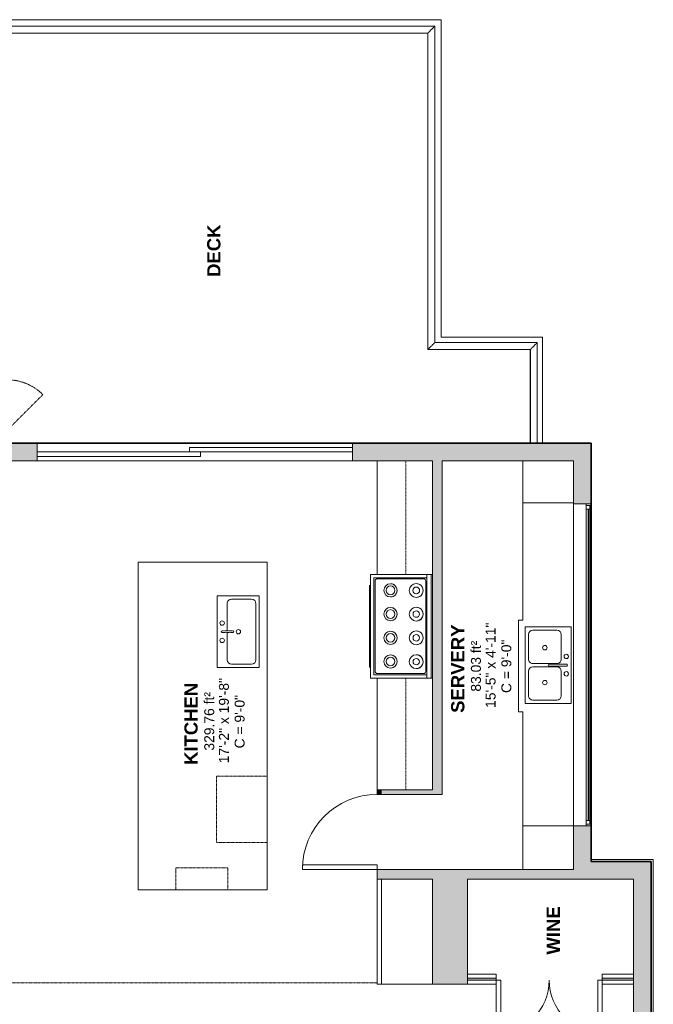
# Model space of a CAD drawing. Header units: inches. Extents: x 271 to 878, y -149 to 723.
# Tile 4 of 4: x 567 to 854, y 276 to 723. Entities that reach past the tile are written whole.
import ezdxf

# ---------------------------------------------------------------- set-up
doc = ezdxf.new("R2010")
doc.units = ezdxf.units.IN
doc.header["$MEASUREMENT"] = 0
doc.linetypes.add('Dash', pattern=[0.23622, 0.11811, -0.11811])
doc.linetypes.add('Overhead', pattern=[0.15625, 0.09375, -0.0625])
for name, color, linetype, lineweight in [('A-AREA', 32, 'Dash', 9), ('A-AREA-IDEN', 2, 'Continuous', 9), ('A-DETL', 90, 'Continuous', 9), ('A-DOOR', 31, 'Continuous', 9), ('A-EXTEERIOR SPACES', 90, 'Continuous', 9), ('A-FLOR', 192, 'Continuous', 9), ('A-FLOR-HRAL', 11, 'Continuous', 9), ('A-GENM', 13, 'Continuous', 9), ('A-GLAZ', 151, 'Continuous', 9), ('A-GLAZ-HDLN', 1, 'Dash', 18), ('A-OBJECTS', 90, 'Continuous', 9), ('A-WALL', 90, 'Continuous', 9), ('A-WALL-PATT', 111, 'Continuous', 9), ('P-SANR-FIXT', 6, 'Continuous', 9), ('P-SANR-FIXT-HDLN', 131, 'Dash', 9), ('Q-CASE', 31, 'Continuous', 9), ('Q-SPCQ', 2, 'Continuous', 9)]:
    doc.layers.add(name, color=color, linetype=linetype, lineweight=lineweight)
doc.styles.add('Arial', font='arial.ttf', dxfattribs={"height": 4.5})
doc.styles.add('Arial_B', font='arialbd.ttf', dxfattribs={"height": 6})

# ---------------------------------------------------------------- blocks, each defined once
blk = doc.blocks.new('Planitar-Fixed - Default 1-5591332-Main Floor')
at = {"layer": 'A-GLAZ', "lineweight": 18}
for p, q in [((-73, 4.51), (-72.25, 4.51)), ((-72.25, 4.51), (-73, 4.51)), ((-72.25, 4.51), (-72.25, 2.28)), ((-72.25, 2.28), (-72.25, 4.51)), ((72.25, 4.51), (72.25, 2.28)), ((72.96, 4.51), (72.25, 4.51)), ((73, 4.51), (72.25, 4.51)), ((72.25, 4.51), (72.25, 2.28)), ((-72.25, 4.01), (-70.52, 4.01)), ((-70.52, 4.01), (-72.25, 4.01)), ((-72.25, 4.01), (-72.25, 2.28)), ((-72.25, 2.28), (-70.52, 2.28)), ((-70.52, 4.01), (-70.52, 2.28)), ((-70.52, 2.28), (-70.52, 4.01)), ((70.52, 4.01), (70.52, 2.28)), ((72.25, 4.01), (70.52, 4.01)), ((72.25, 4.01), (70.52, 4.01)), ((70.52, 4.01), (70.52, 2.28)), ((70.52, 2.28), (72.25, 2.28)), ((72.25, 2.28), (72.25, 4.01)), ((-73, -3.49), (-71.74, -3.49)), ((73, -3.49), (71.74, -3.49))]:
    blk.add_line(p, q, dxfattribs=at)
at = {"layer": 'A-GLAZ'}
for p, q in [((-72.25, 4.51), (72.25, 4.51)), ((73, 2.28), (-73, 2.28)), ((-73, 2.28), (-73, -3.49)), ((-70.52, 4.01), (70.52, 4.01)), ((73, -3.48), (73, 2.28)), ((-73, -3.49), (73, -3.49))]:
    blk.add_line(p, q, dxfattribs=at)
at = {"layer": 'A-GLAZ', "lineweight": 25}
blk.add_line((-70.52, 3.15), (70.52, 3.15), dxfattribs=at)
blk = doc.blocks.new('Upper Cabinet-Single Door-Wall - 24_-5607585-Main Floor')
at = {"layer": 'Q-CASE', "linetype": 'Overhead'}
for p, q in [((-41.33, 2.25), (-41.33, 14.25)), ((-41.33, 14.25), (10.17, 14.25)), ((10.17, 14.25), (10.17, 2.25)), ((10.17, 2.25), (-41.33, 2.25))]:
    blk.add_line(p, q, dxfattribs=at)
blk = doc.blocks.new('Upper Cabinet-Single Door-Wall - 24_-5607542-Main Floor')
at = {"layer": 'Q-CASE', "linetype": 'Overhead'}
for p, q in [((-40.58, 2.25), (-40.58, 14.25)), ((-40.58, 14.25), (10.17, 14.25)), ((10.17, 14.25), (10.17, 2.25)), ((10.17, 2.25), (-40.58, 2.25))]:
    blk.add_line(p, q, dxfattribs=at)
blk = doc.blocks.new('Stove_8 - Stove_8-5576891-Main Floor')
at = {"layer": 'Q-SPCQ'}
for p, q in [((23.5, 0), (-23.5, 0)), ((-23.5, 0), (-23.5, -2)), ((23.5, -2), (23.5, 0)), ((-23.5, -2), (-23.5, -27.5)), ((-23.5, -2), (23.5, -2)), ((-22, -2), (-22, -26)), ((-22, -26), (-22, -2)), ((-21.5, -3.5), (-21.5, -24.5)), ((20.5, -2.5), (-20.5, -2.5)), ((21.5, -24.5), (21.5, -3.5)), ((22, -26), (22, -2)), ((22, -2), (22, -26)), ((23.5, -27.5), (23.5, -2)), ((-22, -26), (22, -26)), ((22, -26), (-22, -26)), ((-20.5, -25.5), (20.5, -25.5)), ((-23.5, -27.5), (23.5, -27.5)), ((-18.5, -27.5), (-18.5, -28)), ((-16.25, -28), (-18.5, -28)), ((16.25, -28), (-16.25, -28)), ((18.5, -28), (16.25, -28)), ((18.5, -28), (18.5, -27.5))]:
    blk.add_line(p, q, dxfattribs=at)
for centre, radius in [((-16.21, -6.81), 3.15), ((-5.5, -6.81), 3.15), ((5.25, -6.81), 3.15), ((16.08, -6.81), 3.15), ((-16.21, -6.81), 1.54), ((-5.5, -6.81), 1.46), ((5.25, -6.81), 1.46), ((16.08, -6.81), 1.46), ((-16.25, -18.5), 3), ((-16.25, -18.5), 2), ((-5.5, -18.5), 3), ((-5.5, -18.5), 2), ((5.25, -18.5), 3), ((5.25, -18.5), 2), ((16, -18.5), 3), ((16, -18.5), 2)]:
    blk.add_circle(centre, radius, dxfattribs=at)
for centre, radius, start, end in [((-20.5, -3.5), 1, 90, 180), ((-16.21, -6.81), 3.15, 360, 180), ((-5.5, -6.81), 3.15, 360, 180), ((5.25, -6.81), 3.15, 360, 180), ((16.08, -6.81), 3.15, 360, 180), ((20.5, -3.5), 1, 0, 90), ((-16.21, -6.81), 3.15, 180, 360), ((-5.5, -6.81), 3.15, 180, 360), ((5.25, -6.81), 3.15, 180, 360), ((16.08, -6.81), 3.15, 180, 360), ((-16.25, -18.5), 3, 360, 180), ((-5.5, -18.5), 3, 360, 180), ((5.25, -18.5), 3, 360, 180), ((16, -18.5), 3, 360, 180), ((-16.25, -18.5), 3, 180, 360), ((-5.5, -18.5), 3, 180, 360), ((5.25, -18.5), 3, 180, 360), ((16, -18.5), 3, 180, 360), ((-20.5, -24.5), 1, 180, 270), ((20.5, -24.5), 1, 270, 360)]:
    blk.add_arc(centre, radius, start, end, dxfattribs=at)
blk = doc.blocks.new('2D Kitchen-Single Sink - 760 x 535mm-5591413-Main Floor')
at = {"layer": 'P-SANR-FIXT'}
for p, q in [((16.84, 9.64), (-15.6, 9.64)), ((-15.6, 9.64), (-15.6, -9.46)), ((16.84, -9.46), (16.84, 9.64)), ((0.12, 5.14), (-12.1, 5.14)), ((13.34, 5.14), (1.12, 5.14)), ((-14.1, 3.14), (-14.1, -5.96)), ((15.34, -5.96), (15.34, 3.14)), ((-12.1, -7.96), (13.34, -7.96)), ((-15.6, -9.46), (16.84, -9.46))]:
    blk.add_line(p, q, dxfattribs=at)
for centre, radius, start, end in [((-12.1, 3.14), 2, 90, 180), ((-3.32, 7.39), 1, 360, 180), ((-3.32, 7.39), 1, 180, 360), ((4.55, 7.39), 1, 360, 180), ((4.55, 7.39), 1, 180, 360), ((13.34, 3.14), 2, 360, 90), ((0.62, 0), 1, 360, 180), ((0.62, 0), 1, 180, 0), ((-12.1, -5.96), 2, 180, 270), ((13.34, -5.96), 2, 270, 0)]:
    blk.add_arc(centre, radius, start, end, dxfattribs=at)
at = {"layer": 'P-SANR-FIXT-HDLN'}
for p, q in [((0.24, 2.5), (0.24, 7.39)), ((0.99, 7.39), (0.99, 2.5))]:
    blk.add_line(p, q, dxfattribs=at)
for centre, start, end in [((0.62, 7.39), 0, 180), ((0.62, 2.5), 180, 360)]:
    blk.add_arc(centre, 0.375, start, end, dxfattribs=at)
blk = doc.blocks.new('2D Kitchen-Double Sink - 1000 x 535mm-5591416-Main Floor')
at = {"layer": 'P-SANR-FIXT'}
for p, q in [((17.95, 10.55), (-16.71, 10.55)), ((-16.71, 10.55), (-16.71, -10.37)), ((17.95, -10.37), (17.95, 10.55)), ((-2.13, 6.05), (-13.21, 6.05)), ((0.12, 8.3), (0.12, 0.52)), ((1.12, 8.3), (1.12, 0.52)), ((14.45, 6.05), (3.37, 6.05)), ((-15.21, 4.05), (-15.21, -6.87)), ((-0.13, 4.05), (-0.13, -6.87)), ((1.37, 4.05), (1.37, -6.87)), ((16.45, -6.87), (16.45, 4.05)), ((-13.21, -8.87), (-2.13, -8.87)), ((3.37, -8.87), (14.45, -8.87)), ((-16.71, -10.37), (17.95, -10.37))]:
    blk.add_line(p, q, dxfattribs=at)
for centre, radius, start, end in [((-3.32, 8.3), 1, 360, 180), ((4.55, 8.3), 1, 360, 180), ((-13.21, 4.05), 2, 90, 180), ((-3.32, 8.3), 1, 180, 0), ((-2.13, 4.05), 2, 360, 90), ((0.62, 8.3), 0.5, 360, 180), ((3.37, 4.05), 2, 90, 180), ((4.55, 8.3), 1, 180, 360), ((14.45, 4.05), 2, 360, 90), ((0.62, 0.52), 0.5, 180, 0), ((-7.3, -1.41), 1, 0, 180), ((-7.3, -1.41), 1, 180, 360), ((8.53, -1.41), 1, 0, 180), ((8.53, -1.41), 1, 180, 360), ((-13.21, -6.87), 2, 180, 270), ((-2.13, -6.87), 2, 270, 0), ((3.37, -6.87), 2, 180, 270), ((14.45, -6.87), 2, 270, 0)]:
    blk.add_arc(centre, radius, start, end, dxfattribs=at)
blk = doc.blocks.new('Tall Cabinet-Single Door_2_ - 36_-5607388-Main Floor')
at = {"layer": 'Q-CASE'}
for p, q in [((10.61, 0), (-9.14, 0)), ((-9.14, 0), (-9.14, -23)), ((10.61, -23), (10.61, 0)), ((-9.14, -23), (10.61, -23))]:
    blk.add_line(p, q, dxfattribs=at)
blk = doc.blocks.new('Tall Cabinet-Single Door_2_ - 36_-5591454-Main Floor')
at = {"layer": 'Q-CASE'}
for p, q in [((10.24, 0), (-8.76, 0)), ((-8.76, 0), (-8.76, -23)), ((10.24, -23), (10.24, 0)), ((-8.76, -23), (10.24, -23))]:
    blk.add_line(p, q, dxfattribs=at)
blk = doc.blocks.new('Other_Under - Default 1-5591455-Main Floor')
at = {"layer": 'Q-SPCQ', "linetype": 'Dash'}
for p, q in [((-15, -26.94), (-15, -3.94)), ((-15, -3.94), (15, -3.94)), ((15, -3.94), (15, -26.94)), ((15, -26.94), (-15, -26.94))]:
    blk.add_line(p, q, dxfattribs=at)
blk = doc.blocks.new('Countertop- Rectangle shape base - Default 2-5591472-Main Floor')
at = {"layer": 'A-GENM'}
for p, q in [((104.25, 44.25), (-44.25, 44.25)), ((-44.25, 44.25), (-44.25, -14.25)), ((104.25, -14.25), (104.25, 44.25)), ((-44.25, -14.25), (104.25, -14.25))]:
    blk.add_line(p, q, dxfattribs=at)
blk = doc.blocks.new('Countertop- Rectangle shape base - Default 2-5607537-Main Floor')
at = {"layer": 'A-GENM'}
for p, q in [((4.63, 27.5), (4.63, 27)), ((4.63, 25), (4.63, 2.5)), ((4.63, 2.5), (55.37, 2.5))]:
    blk.add_line(p, q, dxfattribs=at)
blk = doc.blocks.new('Countertop- Rectangle shape base - Default 2-5607534-Main Floor')
at = {"layer": 'A-GENM'}
for p, q in [((55.75, 27), (55.75, 27.5)), ((55.75, 2.5), (55.75, 25)), ((4.25, 2.5), (55.75, 2.5))]:
    blk.add_line(p, q, dxfattribs=at)
blk = doc.blocks.new('Top Rail Type - Top Rail_Internal_-5575814-Main Floor')
at = {"layer": 'A-FLOR-HRAL'}
for p, q in [((556.63, 719.8), (556.63, 676.3)), ((755.26, 719.8), (556.63, 719.8)), ((755.26, 576.3), (755.26, 719.8)), ((559.78, 673.15), (559.78, 716.65)), ((559.78, 716.65), (752.11, 716.65)), ((752.11, 716.65), (752.11, 573.15)), ((482.73, 676.3), (395.46, 676.3)), ((556.63, 676.3), (482.73, 676.3)), ((395.46, 673.15), (482.73, 673.15)), ((482.73, 673.15), (559.78, 673.15)), ((801.76, 576.3), (755.26, 576.3)), ((801.76, 530.7), (801.76, 576.3)), ((752.11, 573.15), (798.61, 573.15)), ((798.61, 573.15), (798.61, 530.7))]:
    blk.add_line(p, q, dxfattribs=at)
for points, knots in [([(558.2, 718.22), (558.08, 718.34), (557.85, 718.58), (557.57, 718.86), (557.36, 719.06), (557.22, 719.21), (557.09, 719.34), (556.97, 719.46), (556.87, 719.56), (556.75, 719.67), (556.65, 719.77), (556.63, 719.8), (556.63, 719.8)], [0, 0, 0, 0, 0.142857, 0.285714, 0.357143, 0.428571, 0.5, 0.571429, 0.642857, 0.714286, 0.857143, 1, 1, 1, 1]), ([(753.68, 718.22), (753.8, 718.34), (754.04, 718.58), (754.32, 718.86), (754.52, 719.06), (754.67, 719.21), (754.8, 719.34), (754.92, 719.46), (755.02, 719.56), (755.13, 719.67), (755.23, 719.77), (755.26, 719.8), (755.26, 719.8)], [0, 0, 0, 0, 0.142857, 0.285714, 0.357143, 0.428571, 0.5, 0.571429, 0.642857, 0.714286, 0.857143, 1, 1, 1, 1]), ([(559.78, 716.65), (559.78, 716.65), (559.75, 716.68), (559.65, 716.77), (559.54, 716.89), (559.44, 716.99), (559.32, 717.11), (559.19, 717.24), (559.04, 717.38), (558.83, 717.59), (558.55, 717.87), (558.32, 718.1), (558.2, 718.22)], [0, 0, 0, 0, 0.142857, 0.285714, 0.357143, 0.428571, 0.5, 0.571429, 0.642857, 0.714286, 0.857143, 1, 1, 1, 1]), ([(752.11, 716.65), (752.11, 716.65), (752.14, 716.68), (752.23, 716.77), (752.35, 716.89), (752.45, 716.99), (752.57, 717.11), (752.7, 717.24), (752.84, 717.38), (753.05, 717.59), (753.33, 717.87), (753.56, 718.11), (753.68, 718.22)], [0, 0, 0, 0, 0.142857, 0.285714, 0.357143, 0.428571, 0.5, 0.571429, 0.642857, 0.714286, 0.857143, 1, 1, 1, 1]), ([(395.46, 674.72), (395.46, 674.84), (395.46, 675.08), (395.46, 675.41), (395.46, 675.71), (395.46, 676.01), (395.46, 676.2), (395.46, 676.28), (395.46, 676.3), (395.46, 676.3)], [0, 0, 0, 0, 0.142857, 0.285714, 0.428571, 0.571429, 0.785714, 0.892857, 1, 1, 1, 1]), ([(395.46, 673.15), (395.46, 673.15), (395.46, 673.18), (395.46, 673.29), (395.46, 673.48), (395.46, 673.78), (395.46, 674.12), (395.46, 674.46), (395.46, 674.63), (395.46, 674.72)], [0, 0, 0, 0, 0.142857, 0.285714, 0.428571, 0.571429, 0.785714, 0.892857, 1, 1, 1, 1]), ([(482.32, 674.72), (482.32, 674.96), (482.35, 675.43), (482.44, 675.88), (482.52, 676.08), (482.56, 676.16), (482.62, 676.26), (482.68, 676.3), (482.73, 676.3)], [0, 0, 0, 0, 0.285714, 0.571429, 0.678571, 0.732143, 0.785714, 1, 1, 1, 1]), ([(482.73, 673.15), (482.7, 673.15), (482.63, 673.18), (482.55, 673.29), (482.47, 673.48), (482.39, 673.78), (482.33, 674.19), (482.32, 674.55), (482.32, 674.72)], [0, 0, 0, 0, 0.142857, 0.285714, 0.428571, 0.571429, 0.785714, 1, 1, 1, 1]), ([(558.2, 674.72), (558.08, 674.84), (557.85, 675.08), (557.57, 675.36), (557.36, 675.56), (557.22, 675.71), (557.09, 675.84), (556.97, 675.96), (556.87, 676.06), (556.75, 676.17), (556.65, 676.27), (556.63, 676.3), (556.63, 676.3)], [0, 0, 0, 0, 0.142857, 0.285714, 0.357143, 0.428571, 0.5, 0.571429, 0.642857, 0.714286, 0.857143, 1, 1, 1, 1]), ([(559.78, 673.15), (559.78, 673.15), (559.75, 673.18), (559.65, 673.27), (559.54, 673.39), (559.44, 673.49), (559.32, 673.61), (559.19, 673.74), (559.04, 673.88), (558.83, 674.09), (558.55, 674.37), (558.32, 674.61), (558.2, 674.72)], [0, 0, 0, 0, 0.142857, 0.285714, 0.357143, 0.428571, 0.5, 0.571429, 0.642857, 0.714286, 0.857143, 1, 1, 1, 1]), ([(753.68, 574.72), (753.8, 574.84), (754.04, 575.08), (754.32, 575.36), (754.52, 575.56), (754.67, 575.71), (754.8, 575.84), (754.92, 575.96), (755.02, 576.06), (755.13, 576.17), (755.23, 576.27), (755.26, 576.3), (755.26, 576.3)], [0, 0, 0, 0, 0.142857, 0.285714, 0.357143, 0.428571, 0.5, 0.571429, 0.642857, 0.714286, 0.857143, 1, 1, 1, 1]), ([(800.18, 574.72), (800.3, 574.84), (800.54, 575.08), (800.82, 575.36), (801.02, 575.56), (801.17, 575.71), (801.3, 575.84), (801.42, 575.96), (801.52, 576.06), (801.63, 576.17), (801.73, 576.27), (801.76, 576.3), (801.76, 576.3)], [0, 0, 0, 0, 0.142857, 0.285714, 0.357143, 0.428571, 0.5, 0.571429, 0.642857, 0.714286, 0.857143, 1, 1, 1, 1]), ([(752.11, 573.15), (752.11, 573.15), (752.14, 573.18), (752.23, 573.27), (752.35, 573.39), (752.45, 573.49), (752.57, 573.61), (752.7, 573.74), (752.84, 573.88), (753.05, 574.09), (753.33, 574.37), (753.57, 574.6), (753.68, 574.72)], [0, 0, 0, 0, 0.142857, 0.285714, 0.357143, 0.428571, 0.5, 0.571429, 0.642857, 0.714286, 0.857143, 1, 1, 1, 1]), ([(798.61, 573.15), (798.61, 573.15), (798.64, 573.18), (798.73, 573.27), (798.85, 573.39), (798.95, 573.49), (799.07, 573.61), (799.2, 573.74), (799.34, 573.88), (799.55, 574.09), (799.83, 574.37), (800.06, 574.61), (800.18, 574.72)], [0, 0, 0, 0, 0.142857, 0.285714, 0.357143, 0.428571, 0.5, 0.571429, 0.642857, 0.714286, 0.857143, 1, 1, 1, 1])]:
    blk.add_open_spline(points, degree=3, knots=knots, dxfattribs=at)
blk = doc.blocks.new('Top Rail Type - Top Rail_Internal_-V5-Main Floor')
at = {"layer": 'A-FLOR-HRAL'}
for p, q in [((556.6, 719.82), (755.28, 719.82)), ((556.6, 676.32), (556.6, 719.82)), ((755.28, 719.82), (755.28, 576.32)), ((559.8, 716.63), (752.08, 716.63)), ((559.8, 673.13), (559.8, 716.63)), ((752.08, 716.63), (752.08, 573.13)), ((395.46, 676.32), (395.46, 676.26)), ((395.46, 676.32), (482.73, 676.32)), ((482.73, 676.32), (556.6, 676.32)), ((395.46, 673.13), (482.73, 673.13)), ((482.73, 673.13), (559.8, 673.13)), ((755.28, 576.32), (801.78, 576.32)), ((801.78, 576.32), (801.78, 530.7)), ((752.08, 573.13), (798.58, 573.13)), ((798.58, 573.13), (798.58, 530.7))]:
    blk.add_line(p, q, dxfattribs=at)
blk = doc.blocks.new('Walls 3 - Walls 3-5654934-Main Floor')
at = {"layer": 'A-WALL'}
for p, q in [((854.41, 341.95), (826.16, 341.95)), ((854.41, -15.3), (854.41, 341.95))]:
    blk.add_line(p, q, dxfattribs=at)
blk = doc.blocks.new('Fridge - Default 1-5714246-Main Floor')
at = {"layer": 'Q-SPCQ'}
for p, q in [((23.78, -3.94), (-23.78, -3.94)), ((-23.78, -3.94), (-23.78, -28.94)), ((-23.78, -3.94), (23.78, -3.94)), ((-23.78, -28.94), (-23.78, -3.94)), ((23.78, -28.94), (23.78, -3.94)), ((23.78, -3.94), (23.78, -28.94)), ((-23.78, -26.94), (23.78, -26.94)), ((-23.78, -28.94), (23.78, -28.94)), ((23.78, -28.94), (-23.78, -28.94))]:
    blk.add_line(p, q, dxfattribs=at)
blk = doc.blocks.new('Upper Cabinet-Single Door-Wall - 21_ x 2_1_-5714324-Main Floor')
at = {"layer": 'Q-CASE', "linetype": 'Overhead'}
for p, q in [((-37.38, 8), (-37.38, 33)), ((-37.38, 33), (10.17, 33)), ((10.17, 33), (10.17, 8)), ((10.17, 8), (-37.38, 8))]:
    blk.add_line(p, q, dxfattribs=at)
blk = doc.blocks.new('Planitar -Double Door_Swapper - 9_0_-4_0_-5843584-Main Floor')
at = {"layer": 'A-GENM'}
for p, q in [((-48, 24.5), (-46, 24.5)), ((-48, 2.25), (-48, 24.5)), ((-46, 24.5), (-46, 0.5)), ((0, 24.5), (-2, 24.5)), ((-2, 24.5), (-2, 0.5)), ((0, 2.25), (0, 24.5)), ((-46, 0.5), (-48, 0.5)), ((-2, 0.5), (0, 0.5))]:
    blk.add_line(p, q, dxfattribs=at)
for centre, start, end in [((-48, 0.5), 360, 90), ((0, 0.5), 90, 180)]:
    blk.add_arc(centre, 24, start, end, dxfattribs=at)
blk = doc.blocks.new('Planitar - Single Door_Swapper - 7_0_ X 2_10_-5844043-Main Floor')
at = {"layer": 'A-GENM'}
for p, q in [((15, -35), (15, -1)), ((15, -1), (17, -1)), ((17, -1), (17, -35)), ((17, -35), (15, -35))]:
    blk.add_line(p, q, dxfattribs=at)
blk.add_arc((17, -1), 34, 180, 270, dxfattribs=at)
blk = doc.blocks.new('Planitar - Sliding Door_Swapper - 8_6_ x 11_10_-6066967-Main Floor')
at = {"layer": 'A-DOOR'}
for p, q in [((-112, 0), (-38, 0)), ((-112, -2), (-112, 0)), ((-43, 2), (31, 2)), ((-43, 0), (-43, 2)), ((-38, 0), (-38, -2)), ((31, 2), (31, 0)), ((-38, -2), (-112, -2)), ((31, 0), (-43, 0))]:
    blk.add_line(p, q, dxfattribs=at)
blk = doc.blocks.new('Other_Under - Default 1-6025538-Main Floor')
at = {"layer": 'Q-SPCQ', "linetype": 'Dash'}
for p, q in [((-11.81, -13.94), (-11.81, -3.94)), ((-11.81, -3.94), (11.81, -3.94)), ((11.81, -3.94), (11.81, -13.94)), ((11.81, -13.94), (-11.81, -13.94))]:
    blk.add_line(p, q, dxfattribs=at)
blk = doc.blocks.new('Planitar-Casement-Single_Left - Default 1-6025669-Main Floor')
at = {"layer": 'A-GLAZ'}
for p, q in [((-12, 4), (12, 4)), ((-10.75, 0.5), (10.75, 0.5)), ((9.25, 4), (-9.25, 4)), ((12, -4), (-12, -4)), ((9.25, -3.5), (-9.25, -3.5))]:
    blk.add_line(p, q, dxfattribs=at)
at = {"layer": 'A-GLAZ', "lineweight": 18}
for p, q in [((-12, 4), (-12, -4)), ((-9.25, 4), (-12, 4)), ((-10.75, 0.5), (-12, 0.5)), ((-11.5, 4), (-11.5, 2.25)), ((-11.5, 2.25), (-10.75, 2.25)), ((-9.25, 2.25), (-10.75, 2.25)), ((-10.75, 2.25), (-10.75, 0.5)), ((-9.25, 4), (-9.25, 2.25)), ((9.25, 4), (12, 4)), ((9.25, 4), (9.25, 2.25)), ((9.25, 2.25), (10.75, 2.25)), ((10.75, 2.25), (10.75, 0.5)), ((11.5, 2.25), (10.75, 2.25)), ((12, 0.5), (10.75, 0.5)), ((11.5, 4), (11.5, 2.25)), ((12, 4), (12, -4)), ((-9.25, -3.5), (-12, -3.5)), ((9.25, -3.5), (12, -3.5))]:
    blk.add_line(p, q, dxfattribs=at)
at = {"layer": 'A-GLAZ', "lineweight": 25}
blk.add_line((9.25, 3.125), (-9.25, 3.125), dxfattribs=at)
at = {"layer": 'A-GLAZ-HDLN', "color": 7}
blk.add_line((-4.763, 20.263), (11.5, 4), dxfattribs=at)
blk.add_arc((11.5, 4), 23, 135, 180, dxfattribs=at)

msp = doc.modelspace()

# ---------------------------------------------------------------- hatches: boundary and pattern name
at = {"layer": 'A-WALL-PATT'}
h = msp.add_hatch(color=9, dxfattribs=at)
h.paths.add_polyline_path([(818.16, 522.7), (818.16, 530.7), (717.91, 530.7), (717.91, 522.7), (815.37, 522.7)], flags=0)
h.paths.add_polyline_path([(574.91, 522.7), (574.91, 530.7), (553.16, 530.7), (553.16, 522.7), (559.16, 522.7)], flags=0)
h = msp.add_hatch(color=9, dxfattribs=at)
h.paths.add_polyline_path([(823.92, 340.95), (826.16, 340.95), (826.16, 357.2), (818.16, 357.2), (818.16, 340.95)], flags=0)
h.paths.add_polyline_path([(826.16, 503.2), (826.16, 530.7), (818.16, 530.7), (818.16, 503.2), (823.92, 503.2)], flags=0)
for points in [[(754.16, 373.45), (758.66, 373.45), (758.66, 522.7), (754.16, 522.7), (754.16, 396.64)], [(731.16, 371.45), (731.16, 373.45), (729.16, 373.45), (729.16, 371.45)], [(758.66, 371.45), (758.66, 373.45), (731.16, 373.45), (731.16, 371.45)], [(845.41, 332.95), (845.41, 340.95), (818.16, 340.95), (818.16, 332.95)], [(818.16, 332.95), (818.16, 337.45), (729.16, 337.45), (729.16, 332.95), (815.37, 332.95)], [(770.16, 285.39), (770.16, 332.95), (754.16, 332.95), (754.16, 285.39)]]:
    msp.add_hatch(color=9, dxfattribs=at).paths.add_polyline_path(points, flags=0)
h = msp.add_hatch(color=9, dxfattribs=at)
h.paths.add_polyline_path([(853.41, -15.3), (853.41, 175.95), (845.41, 175.95), (845.41, -15.3)], flags=0)
h.paths.add_polyline_path([(851.17, 246.95), (853.41, 246.95), (853.41, 340.95), (845.41, 340.95), (845.41, 246.95)], flags=0)
h = msp.add_hatch(color=9, dxfattribs=at)
h.paths.add_polyline_path([(845.41, 287.14), (845.41, 288.14), (831.16, 288.14), (831.16, 287.14)], flags=0)
h.paths.add_polyline_path([(783.16, 287.14), (783.16, 288.14), (770.16, 288.14), (770.16, 287.14)], flags=0)

# ---------------------------------------------------------------- linework, layer by layer
at = {"layer": 'A-AREA'}
for p, q in [((758.16, 722.7), (553.16, 722.7)), ((758.16, 578.7), (758.16, 722.7)), ((804.16, 578.7), (758.16, 578.7)), ((804.16, 530.7), (804.16, 578.7)), ((729.16, 285.95), (547.41, 285.95))]:
    msp.add_line(p, q, dxfattribs=at)
at = {"layer": 'A-DETL', "lineweight": 35}
for p, q in [((561.16, 530.7), (826.16, 530.7)), ((826.16, 530.7), (826.16, 340.95)), ((826.16, 340.95), (853.41, 340.95)), ((853.41, 340.95), (853.41, -15.3))]:
    msp.add_line(p, q, dxfattribs=at)
at = {"layer": 'A-EXTEERIOR SPACES'}
for p, q in [((758.16, 722.7), (553.16, 722.7)), ((758.16, 578.7), (758.16, 722.7)), ((804.16, 578.7), (758.16, 578.7)), ((804.16, 530.7), (804.16, 578.7))]:
    msp.add_line(p, q, dxfattribs=at)
at = {"layer": 'A-FLOR'}
for p, q in [((758.16, 722.7), (553.16, 722.7)), ((758.16, 578.7), (758.16, 722.7)), ((804.16, 578.7), (758.16, 578.7)), ((804.16, 530.7), (804.16, 578.7)), ((574.91, 530.7), (717.91, 530.7)), ((717.91, 522.7), (574.91, 522.7))]:
    msp.add_line(p, q, dxfattribs=at)
at = {"layer": 'A-OBJECTS'}
for p, q in [((729.16, 522.7), (729.16, 471.2)), ((754.16, 522.7), (729.16, 522.7)), ((754.16, 471.2), (754.16, 522.7)), ((795.16, 522.7), (818.16, 522.7)), ((795.16, 503.7), (795.16, 522.7)), ((818.16, 522.7), (818.16, 503.7)), ((818.16, 503.7), (795.16, 503.7)), ((818.16, 503.7), (795.16, 503.7)), ((795.16, 503.7), (795.16, 450.45)), ((818.16, 357.2), (818.16, 503.7)), ((679.16, 476.7), (620.66, 476.7)), ((620.66, 476.7), (620.66, 328.2)), ((679.16, 328.2), (679.16, 476.7)), ((729.16, 471.2), (754.16, 471.2)), ((795.16, 450.45), (793.16, 450.45)), ((793.16, 450.45), (793.16, 408.95)), ((729.16, 424.2), (729.16, 373.45)), ((754.16, 424.2), (729.16, 424.2)), ((754.16, 373.45), (754.16, 424.2)), ((793.16, 408.95), (795.16, 408.95)), ((795.16, 408.95), (795.16, 357.2)), ((729.16, 373.45), (754.16, 373.45)), ((795.16, 357.2), (818.16, 357.2)), ((795.16, 357.2), (818.16, 357.2)), ((795.16, 337.45), (795.16, 357.2)), ((818.16, 357.2), (818.16, 337.45)), ((818.16, 337.45), (795.16, 337.45)), ((620.66, 328.2), (679.16, 328.2))]:
    msp.add_line(p, q, dxfattribs=at)
at = {"layer": 'A-WALL'}
for p, q in [((574.91, 530.7), (561.16, 530.7)), ((574.91, 526.7), (574.91, 530.7)), ((826.16, 530.7), (717.91, 530.7)), ((717.91, 530.7), (717.91, 528.7)), ((826.16, 503.2), (826.16, 530.7)), ((559.16, 522.7), (574.91, 522.7)), ((574.91, 522.7), (574.91, 524.7)), ((717.91, 526.7), (717.91, 522.7)), ((717.91, 522.7), (754.16, 522.7)), ((754.16, 522.7), (754.16, 373.45)), ((758.66, 522.7), (795.16, 522.7)), ((758.66, 371.45), (758.66, 522.7)), ((818.16, 503.7), (818.16, 503.2)), ((823.92, 503.2), (826.16, 503.2)), ((729.16, 373.45), (729.16, 371.45)), ((754.16, 373.45), (729.16, 373.45)), ((729.16, 371.45), (758.66, 371.45)), ((826.16, 357.2), (823.92, 357.2)), ((826.16, 340.95), (826.16, 357.2)), ((853.41, 340.95), (826.16, 340.95)), ((853.41, 246.95), (853.41, 340.95)), ((795.16, 337.45), (729.16, 337.45)), ((729.16, 337.45), (729.16, 332.95)), ((770.16, 285.39), (770.16, 332.95)), ((770.16, 332.95), (845.41, 332.95)), ((845.41, 332.95), (845.41, 246.95)), ((770.16, 289.89), (783.16, 289.89)), ((783.16, 288.14), (770.16, 288.14)), ((770.16, 287.14), (783.16, 287.14)), ((783.16, 285.39), (783.16, 289.89)), ((831.16, 289.89), (845.41, 289.89)), ((831.16, 289.89), (831.16, 285.39)), ((845.41, 288.14), (831.16, 288.14)), ((831.16, 287.14), (845.41, 287.14)), ((754.16, 285.39), (783.16, 285.39)), ((845.41, 285.39), (831.16, 285.39))]:
    msp.add_line(p, q, dxfattribs=at)

# ---------------------------------------------------------------- block references
at = {"layer": 'A-DOOR'}
msp.add_blockref('Planitar - Sliding Door_Swapper - 8_6_ x 11_10_-6066967-Main Floor', (686.91, 526.7), dxfattribs=at)
for name, p, rotation in [('Planitar - Single Door_Swapper - 7_0_ X 2_10_-5844043-Main Floor', (730.16, 354.45), 269.9999999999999), ('Planitar -Double Door_Swapper - 9_0_-4_0_-5843584-Main Floor', (783.16, 287.64), 180)]:
    msp.add_blockref(name, p, dxfattribs=dict(at, rotation=rotation))
at = {"layer": 'A-FLOR-HRAL'}
for name in ['Top Rail Type - Top Rail_Internal_-V5-Main Floor', 'Top Rail Type - Top Rail_Internal_-5575814-Main Floor']:
    msp.add_blockref(name, (0, 0), dxfattribs=at)
at = {"layer": 'A-GENM'}
for name, p, rotation in [('Countertop- Rectangle shape base - Default 2-5607534-Main Floor', (726.66, 526.95), 269.9999999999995), ('Countertop- Rectangle shape base - Default 2-5591472-Main Floor', (664.91, 372.45), 90.00000000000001), ('Countertop- Rectangle shape base - Default 2-5607537-Main Floor', (726.66, 428.83), 269.9999999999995)]:
    msp.add_blockref(name, p, dxfattribs=dict(at, rotation=rotation))
at = {"layer": 'A-GLAZ', "rotation": 269.9999999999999}
for name, p in [('Planitar-Casement-Single_Left - Default 1-6025669-Main Floor', (557.16, 547.95)), ('Planitar-Fixed - Default 1-5591332-Main Floor', (821.64, 430.2))]:
    msp.add_blockref(name, p, dxfattribs=at)
at = {"layer": 'A-WALL'}
msp.add_blockref('Walls 3 - Walls 3-5654934-Main Floor', (0, 0), dxfattribs=at)
at = {"layer": 'P-SANR-FIXT'}
for name, p, rotation in [('2D Kitchen-Single Sink - 760 x 535mm-5591413-Main Floor', (666.16, 444.58), 89.99999999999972), ('2D Kitchen-Double Sink - 1000 x 535mm-5591416-Main Floor', (806.61, 430.67), 269.9999999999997)]:
    msp.add_blockref(name, p, dxfattribs=dict(at, rotation=rotation))
at = {"layer": 'Q-CASE'}
for name, p, rotation in [('Upper Cabinet-Single Door-Wall - 24_-5607585-Main Floor', (756.41, 512.53), 89.99999999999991), ('Tall Cabinet-Single Door_2_ - 36_-5591454-Main Floor', (818.16, 513.94), 269.9999999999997), ('Upper Cabinet-Single Door-Wall - 24_-5607542-Main Floor', (756.41, 414.03), 89.99999999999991), ('Tall Cabinet-Single Door_2_ - 36_-5607388-Main Floor', (818.16, 348.06), 269.9999999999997), ('Upper Cabinet-Single Door-Wall - 21_ x 2_1_-5714324-Main Floor', (762.16, 322.78), 89.99999999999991)]:
    msp.add_blockref(name, p, dxfattribs=dict(at, rotation=rotation))
at = {"layer": 'Q-SPCQ'}
for name, p, rotation in [('Stove_8 - Stove_8-5576891-Main Floor', (753.66, 447.7), 269.9999999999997), ('Other_Under - Default 1-5591455-Main Floor', (652.22, 364.7), 89.9999999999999), ('Other_Under - Default 1-6025538-Main Floor', (649.6, 324.26), 180), ('Fridge - Default 1-5714246-Main Floor', (758.09, 309.17), 269.9999999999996)]:
    msp.add_blockref(name, p, dxfattribs=dict(at, rotation=rotation))

# ---------------------------------------------------------------- texts
at = {"layer": 'A-AREA-IDEN', "attachment_point": 1, "rotation": 90}
for s, insert, char_height, width, style in [('DECK', (651.99, 606.07), 6, 29.694, 'Arial_B'), ('15\'-5" x 4\'-11"', (778.33, 410.66), 4.5, 44.541, 'Arial'), ('SERVERY', (762.67, 408.41), 6, 49.995, 'Arial_B'), ('83.03 ft²', (771.66, 418.03), 4.5, 26.664, 'Arial'), ('C = 9\'-0"', (785.46, 417.41), 4.5, 28.179, 'Arial'), ('17\'-2" x 19\'-8"', (657.32, 385.55), 4.5, 44.541, 'Arial'), ('KITCHEN', (641.66, 384.79), 6, 46.359, 'Arial_B'), ('329.76 ft²', (650.66, 391.29), 4.5, 30.603, 'Arial'), ('C = 9\'-0"', (664.45, 392.3), 4.5, 28.179, 'Arial'), ('WINE', (806.01, 298.82), 6, 27.27, 'Arial_B')]:
    msp.add_mtext(s, dxfattribs=dict(at, insert=insert, char_height=char_height, width=width, style=style))

doc.saveas('drawing.dxf')
